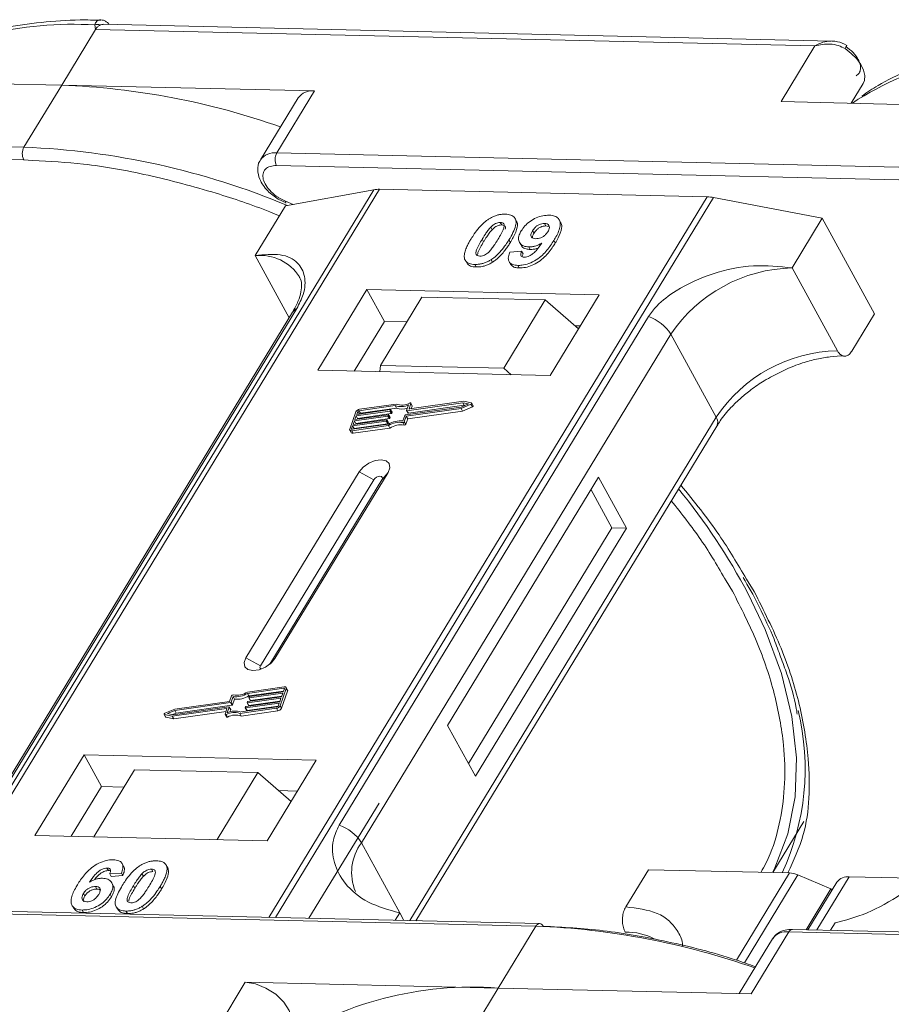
# Model space of a CAD drawing. Header units: millimetres. Extents: x -623 to 852, y 50 to 1083.
# Tile 49 of 72: x 265 to 308, y 975 to 1024. Entities that reach past the tile are written whole.
import ezdxf

# ---------------------------------------------------------------- set-up
doc = ezdxf.new("R2010")
doc.units = ezdxf.units.MM

msp = doc.modelspace()

# ---------------------------------------------------------------- linework, layer by layer
at = {"color": 7, "linetype": 'Continuous', "lineweight": 15}
for p, q in [((266.69, 1020.592), (268.371, 1023.354)), ((268.371, 1023.354), (268.334, 1023.573)), ((268.371, 1023.354), (303.978, 1022.537)), ((304.806, 1022.776), (268.736, 1023.604)), ((303.978, 1022.537), (302.298, 1019.775)), ((254.171, 1020.88), (266.69, 1020.592)), ((266.69, 1020.592), (264.822, 1017.523)), ((279.209, 1020.305), (266.69, 1020.592)), ((277.341, 1017.236), (279.209, 1020.305)), ((305.766, 1019.696), (306.358, 1020.669)), ((278.395, 1019.959), (276.528, 1016.89)), ((302.298, 1019.775), (314.817, 1019.488)), ((264.822, 1017.523), (229.215, 1018.34)), ((229.201, 1017.718), (264.808, 1016.901)), ((264.808, 1016.901), (265.262, 1016.868)), ((312.949, 1016.419), (277.341, 1017.236)), ((277.327, 1016.614), (312.935, 1015.797)), ((282.141, 1015.418), (260.461, 979.788)), ((260.73, 979.782), (282.427, 1015.439)), ((277.764, 1014.612), (282.141, 1015.418)), ((282.427, 1015.439), (298.644, 1015.067)), ((298.644, 1015.067), (276.947, 979.41)), ((277.28, 979.402), (298.96, 1015.032)), ((277.406, 1014.948), (277.801, 1014.771)), ((277.776, 1014.853), (277.413, 1015.04)), ((298.96, 1015.032), (304.341, 1014.002)), ((277.764, 1014.612), (276.27, 1012.157)), ((278.154, 1014.684), (277.776, 1014.853)), ((289.201, 1013.869), (289.132, 1013.995)), ((302.847, 1011.547), (304.341, 1014.002)), ((304.341, 1014.002), (306.928, 1009.274)), ((287.931, 1013.565), (288, 1013.439)), ((288.403, 1013.798), (288.472, 1013.672)), ((290.657, 1013.622), (290.588, 1013.748)), ((290.657, 1013.622), (290.784, 1013.597)), ((291.388, 1013.804), (291.319, 1013.93)), ((290.003, 1013.389), (290.072, 1013.263)), ((287.509, 1012.974), (287.578, 1012.848)), ((288.901, 1012.813), (288.832, 1012.939)), ((289.349, 1012.809), (289.418, 1012.683)), ((289.814, 1012.585), (289.883, 1012.459)), ((291.124, 1012.783), (291.055, 1012.909)), ((276.27, 1012.157), (277.952, 1009.082)), ((288.873, 1012.331), (289.457, 1012.37)), ((289.457, 1012.37), (289.526, 1012.244)), ((286.714, 1011.858), (286.783, 1011.732)), ((287.139, 1011.721), (287.208, 1011.595)), ((287.945, 1011.955), (288.014, 1011.829)), ((288.837, 1011.865), (288.906, 1011.739)), ((289.272, 1011.672), (289.341, 1011.546)), ((305.089, 1007.45), (302.847, 1011.547)), ((281.801, 1010.474), (279.373, 1006.485)), ((293.294, 1010.211), (281.801, 1010.474)), ((281.801, 1010.474), (282.663, 1008.898)), ((284.523, 1010.101), (282.469, 1006.725)), ((290.629, 1009.96), (284.523, 1010.101)), ((290.866, 1006.221), (293.294, 1010.211)), ((288.575, 1006.585), (290.629, 1009.96)), ((290.629, 1009.96), (292.273, 1008.533)), ((278.116, 1009.352), (262.803, 984.186)), ((263.018, 984.373), (278.331, 1009.538)), ((295.735, 1009.139), (280.422, 983.973)), ((305.807, 1007.433), (306.928, 1009.274)), ((282.663, 1008.898), (281.169, 1006.443)), ((283.776, 1008.873), (282.663, 1008.898)), ((292.36, 1008.676), (292.102, 1008.682)), ((281.53, 983.096), (296.842, 1008.262)), ((299.084, 1004.164), (296.842, 1008.262)), ((282.469, 1006.725), (282.446, 1006.414)), ((288.575, 1006.585), (282.469, 1006.725)), ((279.373, 1006.485), (290.866, 1006.221)), ((288.943, 1006.265), (288.575, 1006.585)), ((283.193, 1004.735), (281.406, 1004.482)), ((283.248, 1004.81), (281.431, 1004.553)), ((283.262, 1004.609), (283.193, 1004.735)), ((283.767, 1004.497), (283.865, 1004.771)), ((286.543, 1004.874), (283.783, 1004.483)), ((283.852, 1004.357), (286.612, 1004.748)), ((283.884, 1004.581), (283.976, 1004.838)), ((286.587, 1004.948), (283.9, 1004.567)), ((284.044, 1004.73), (283.975, 1004.856)), ((283.976, 1004.838), (284.045, 1004.712)), ((283.998, 1004.58), (284.045, 1004.712)), ((286.459, 1004.593), (286.951, 1004.801)), ((286.466, 1004.662), (286.828, 1004.814)), ((286.828, 1004.814), (286.543, 1004.874)), ((286.612, 1004.748), (286.543, 1004.874)), ((286.974, 1004.866), (286.587, 1004.948)), ((286.612, 1004.748), (286.652, 1004.74)), ((286.951, 1004.801), (287.02, 1004.674)), ((287.059, 1004.729), (286.99, 1004.855)), ((281.255, 1004.427), (280.95, 1003.575)), ((282.842, 1004.214), (281.181, 1003.979)), ((281.207, 1004.05), (282.867, 1004.285)), ((281.271, 1004.227), (281.207, 1004.05)), ((282.931, 1004.463), (281.271, 1004.227)), ((281.34, 1004.101), (281.271, 1004.227)), ((281.296, 1004.298), (282.956, 1004.534)), ((281.347, 1004.44), (281.296, 1004.298)), ((281.34, 1004.101), (283, 1004.337)), ((281.415, 1004.315), (281.347, 1004.44)), ((281.406, 1004.482), (281.475, 1004.356)), ((281.475, 1004.356), (283.262, 1004.609)), ((282.911, 1004.088), (282.842, 1004.214)), ((282.884, 1004.271), (282.871, 1004.235)), ((282.94, 1004.109), (282.871, 1004.235)), ((282.952, 1004.154), (282.883, 1004.28)), ((282.953, 1004.145), (282.884, 1004.271)), ((283, 1004.337), (282.931, 1004.463)), ((282.973, 1004.519), (282.96, 1004.484)), ((283.029, 1004.358), (282.96, 1004.484)), ((283.042, 1004.402), (282.973, 1004.528)), ((283.042, 1004.393), (282.973, 1004.519)), ((283.029, 1004.358), (283.042, 1004.393)), ((283.579, 1003.975), (283.677, 1004.249)), ((283.651, 1003.934), (283.75, 1004.209)), ((283.707, 1004.27), (286.466, 1004.662)), ((283.75, 1004.209), (286.459, 1004.593)), ((283.819, 1004.083), (283.75, 1004.209)), ((283.767, 1004.488), (283.836, 1004.362)), ((283.852, 1004.357), (283.783, 1004.483)), ((283.819, 1004.083), (286.528, 1004.467)), ((283.891, 1004.567), (283.884, 1004.581)), ((286.528, 1004.467), (286.459, 1004.593)), ((286.528, 1004.467), (287.02, 1004.674)), ((281.092, 1003.73), (281.041, 1003.588)), ((281.049, 1003.489), (282.865, 1003.747)), ((281.074, 1003.56), (282.862, 1003.813)), ((282.753, 1003.966), (281.092, 1003.73)), ((281.161, 1003.604), (281.092, 1003.73)), ((281.118, 1003.801), (282.778, 1004.037)), ((281.181, 1003.979), (281.118, 1003.801)), ((281.161, 1003.604), (282.822, 1003.84)), ((281.25, 1003.853), (281.181, 1003.979)), ((281.238, 1003.818), (281.25, 1003.853)), ((281.25, 1003.853), (282.911, 1004.088)), ((281.327, 1004.067), (281.34, 1004.101)), ((282.822, 1003.84), (282.753, 1003.966)), ((282.795, 1004.023), (282.782, 1003.987)), ((282.851, 1003.861), (282.782, 1003.987)), ((282.863, 1003.906), (282.794, 1004.032)), ((282.795, 1004.023), (282.864, 1003.896)), ((282.851, 1003.861), (282.864, 1003.896)), ((282.934, 1003.62), (282.865, 1003.747)), ((282.94, 1004.109), (282.953, 1004.145)), ((283.574, 1003.893), (283.643, 1003.767)), ((283.72, 1003.808), (283.651, 1003.934)), ((283.72, 1003.808), (283.819, 1004.083)), ((299.084, 1004.164), (283.924, 979.25)), ((284.222, 979.243), (299.118, 1003.723)), ((280.951, 1003.521), (281.02, 1003.395)), ((281.041, 1003.588), (281.057, 1003.56)), ((281.118, 1003.363), (281.049, 1003.489)), ((281.118, 1003.363), (282.934, 1003.62)), ((281.149, 1003.57), (281.161, 1003.604)), ((281.414, 1001.459), (275.811, 992.252)), ((277.248, 992.219), (282.85, 1001.426)), ((281.414, 1001.459), (282.134, 1001.069)), ((282.85, 1001.426), (282.543, 1001.059)), ((282.134, 1001.069), (276.532, 991.862)), ((276.991, 991.935), (282.543, 1001.059)), ((293.266, 1001.187), (285.796, 988.911)), ((294.645, 998.665), (293.266, 1001.187)), ((293.927, 998.682), (292.892, 1000.573)), ((286.831, 987.019), (293.927, 998.682)), ((287.176, 986.389), (294.645, 998.665)), ((294.645, 998.665), (293.927, 998.682)), ((299.58, 996.064), (299.893, 995.555)), ((300.971, 995.53), (300.586, 996.151)), ((276.532, 991.862), (275.811, 992.252)), ((277.248, 992.219), (277.059, 991.993)), ((277.704, 990.818), (275.888, 990.561)), ((277.679, 990.748), (275.891, 990.494)), ((275.96, 990.368), (277.673, 990.611)), ((276, 990.341), (277.661, 990.577)), ((277.498, 989.88), (277.803, 990.732)), ((277.567, 989.754), (277.872, 990.606)), ((277.661, 990.577), (277.712, 990.719)), ((277.705, 990.7), (277.679, 990.748)), ((277.871, 990.66), (277.802, 990.786)), ((277.803, 990.732), (277.872, 990.606)), ((275.003, 990.098), (272.294, 989.714)), ((275.102, 990.373), (275.003, 990.098)), ((275.174, 990.332), (275.076, 990.058)), ((275.145, 989.932), (275.243, 990.206)), ((275.243, 990.206), (275.174, 990.332)), ((275.822, 989.844), (277.482, 990.08)), ((277.546, 990.258), (275.886, 990.022)), ((275.96, 990.368), (275.891, 990.494)), ((275.911, 990.093), (277.572, 990.328)), ((275.955, 989.896), (277.495, 990.114)), ((275.958, 990.285), (275.971, 990.32)), ((275.959, 990.275), (276.028, 990.149)), ((277.635, 990.506), (275.975, 990.27)), ((276.044, 990.144), (275.975, 990.27)), ((276.044, 990.144), (277.584, 990.363)), ((277.482, 990.08), (277.546, 990.258)), ((277.572, 990.328), (277.635, 990.506)), ((272.294, 989.714), (271.802, 989.507)), ((272.287, 989.645), (271.925, 989.493)), ((272.166, 989.359), (274.853, 989.74)), ((272.21, 989.433), (274.97, 989.824)), ((272.235, 989.233), (274.824, 989.601)), ((275.046, 990.037), (272.287, 989.645)), ((272.356, 989.519), (272.287, 989.645)), ((272.356, 989.519), (275.115, 989.911)), ((274.869, 989.726), (274.777, 989.469)), ((274.866, 989.717), (274.853, 989.74)), ((274.986, 989.81), (274.888, 989.536)), ((275.055, 989.693), (274.986, 989.819)), ((275.055, 989.684), (274.986, 989.81)), ((275.018, 989.579), (275.055, 989.684)), ((275.115, 989.911), (275.046, 990.037)), ((275.145, 989.932), (275.076, 990.058)), ((275.505, 989.497), (277.322, 989.755)), ((275.56, 989.572), (277.347, 989.825)), ((275.574, 989.371), (277.391, 989.628)), ((275.78, 989.788), (275.793, 989.823)), ((275.78, 989.779), (275.849, 989.653)), ((277.457, 990.009), (275.797, 989.774)), ((275.866, 989.647), (275.797, 989.774)), ((275.866, 989.647), (277.405, 989.866)), ((275.869, 990.036), (275.882, 990.072)), ((275.87, 990.027), (275.939, 989.901)), ((275.955, 989.896), (275.886, 990.022)), ((277.322, 989.755), (277.391, 989.628)), ((277.406, 989.867), (277.457, 990.009)), ((277.567, 989.754), (277.498, 989.88)), ((271.763, 989.452), (271.832, 989.326)), ((271.779, 989.441), (272.166, 989.359)), ((271.848, 989.315), (271.779, 989.441)), ((271.848, 989.315), (272.235, 989.233)), ((271.925, 989.493), (272.21, 989.433)), ((272.235, 989.233), (272.166, 989.359)), ((272.17, 989.441), (272.356, 989.519)), ((274.778, 989.451), (274.847, 989.325)), ((274.9, 989.321), (274.831, 989.447)), ((275.574, 989.371), (275.505, 989.497)), ((285.796, 988.911), (287.176, 986.389)), ((267.795, 987.457), (265.368, 983.467)), ((279.288, 987.193), (267.795, 987.457)), ((267.795, 987.457), (268.657, 985.881)), ((276.86, 983.203), (279.288, 987.193)), ((270.294, 986.715), (268.277, 983.4)), ((270.294, 986.715), (276.399, 986.575)), ((274.382, 983.26), (276.399, 986.575)), ((276.399, 986.575), (278.044, 985.148)), ((268.657, 985.881), (267.164, 983.426)), ((269.771, 985.855), (268.657, 985.881)), ((278.354, 985.658), (277.431, 985.68)), ((282.402, 985.067), (278.932, 979.364)), ((301.893, 981.628), (303.428, 984.15)), ((265.368, 983.467), (276.86, 983.203)), ((281.53, 983.096), (283.426, 979.63)), ((268.932, 981.85), (269.001, 981.724)), ((269.755, 981.938), (269.686, 982.064)), ((271.136, 981.8), (271.205, 981.674)), ((271.816, 982.061), (271.81, 982.072)), ((271.889, 981.941), (271.958, 981.815)), ((269.65, 981.599), (269.066, 981.56)), ((269.066, 981.56), (269.135, 981.434)), ((269.135, 981.434), (269.719, 981.473)), ((269.65, 981.599), (269.719, 981.473)), ((270.733, 981.44), (270.664, 981.566)), ((294.612, 979.928), (295.732, 981.769)), ((295.732, 981.769), (302.716, 981.609)), ((302.716, 981.609), (300.091, 977.294)), ((303.135, 981.511), (300.486, 977.157)), ((303.135, 981.511), (304.766, 980.815)), ((304.078, 978.787), (305.678, 981.417)), ((309.254, 981.334), (305.678, 981.417)), ((268.367, 980.938), (268.436, 980.812)), ((269.245, 980.992), (269.176, 981.118)), ((270.241, 980.973), (270.31, 980.847)), ((271.567, 980.943), (271.636, 980.817)), ((305.067, 981.157), (303.632, 978.797)), ((267.768, 980.593), (267.837, 980.467)), ((269.088, 980.552), (269.157, 980.426)), ((303.539, 978.799), (304.766, 980.815)), ((304.81, 980.734), (304.766, 980.815)), ((290.349, 979.102), (254.741, 979.919)), ((267.203, 980.002), (267.272, 979.876)), ((269.391, 979.936), (269.46, 979.81)), ((270.678, 979.957), (270.747, 979.83)), ((254.559, 979.794), (290.167, 978.977)), ((267.697, 979.772), (267.766, 979.646)), ((269.872, 979.722), (269.941, 979.596)), ((283.426, 979.63), (283.205, 979.266)), ((283.426, 979.63), (283.63, 979.256)), ((290.167, 978.977), (288.299, 975.908)), ((304.754, 978.772), (304.975, 979.135)), ((300.818, 975.621), (302.686, 978.69)), ((302.686, 978.69), (338.293, 977.873)), ((338.476, 977.998), (302.868, 978.815)), ((301.872, 978.344), (300.223, 975.635)), ((275.78, 976.196), (274.099, 973.434)), ((288.299, 975.908), (275.78, 976.196)), ((286.618, 973.146), (288.299, 975.908)), ((288.299, 975.908), (300.818, 975.621))]:
    msp.add_line(p, q, dxfattribs=at)
at = {"color": 7, "linetype": 'Continuous', "lineweight": 15, "flags": 128}
for points in [[(306.358, 1020.669), (306.426, 1020.828), (306.446, 1021.071), (306.386, 1021.34), (306.25, 1021.622), (306.044, 1021.901), (305.778, 1022.165), (305.466, 1022.399)], [(306.119, 1019.895), (306.074, 1019.865), (305.83, 1019.694)], [(283.922, 1004.86), (283.934, 1004.865), (283.945, 1004.867), (283.956, 1004.867), (283.965, 1004.865), (283.972, 1004.86), (283.976, 1004.854), (283.978, 1004.846), (283.976, 1004.838)], [(286.974, 1004.866), (286.984, 1004.862), (286.99, 1004.856), (286.992, 1004.847), (286.991, 1004.837), (286.985, 1004.827), (286.976, 1004.816), (286.964, 1004.808), (286.951, 1004.801)], [(287.02, 1004.674), (287.033, 1004.681), (287.045, 1004.69), (287.054, 1004.701), (287.06, 1004.711), (287.061, 1004.721), (287.059, 1004.729)], [(282.867, 1004.285), (282.872, 1004.286), (282.875, 1004.285), (282.879, 1004.284), (282.882, 1004.282), (282.883, 1004.28), (282.884, 1004.277), (282.885, 1004.274), (282.884, 1004.271)], [(282.956, 1004.534), (282.961, 1004.534), (282.965, 1004.533), (282.968, 1004.532), (282.971, 1004.531), (282.973, 1004.528), (282.974, 1004.526), (282.974, 1004.522), (282.973, 1004.519)], [(283.783, 1004.483), (283.779, 1004.482), (283.775, 1004.483), (283.771, 1004.484), (283.769, 1004.486), (283.767, 1004.488), (283.766, 1004.491), (283.766, 1004.494), (283.767, 1004.497)], [(283.9, 1004.567), (283.896, 1004.566), (283.892, 1004.567), (283.889, 1004.568), (283.886, 1004.569), (283.884, 1004.572), (283.883, 1004.575), (283.883, 1004.578), (283.884, 1004.581)], [(282.778, 1004.037), (282.782, 1004.037), (282.786, 1004.037), (282.79, 1004.036), (282.792, 1004.034), (282.794, 1004.032), (282.795, 1004.029), (282.795, 1004.026), (282.795, 1004.023)], [(281.049, 1003.489), (281.023, 1003.487), (280.999, 1003.489), (280.979, 1003.496), (280.963, 1003.506), (280.952, 1003.52), (280.946, 1003.536), (280.945, 1003.555), (280.95, 1003.575)], [(281.041, 1003.588), (281.04, 1003.582), (281.04, 1003.575), (281.042, 1003.57), (281.046, 1003.565), (281.051, 1003.562), (281.058, 1003.56), (281.066, 1003.559), (281.074, 1003.56)], [(282.85, 1001.426), (282.938, 1001.662), (282.904, 1001.865), (282.752, 1002.003), (282.505, 1002.056), (282.202, 1002.016), (281.888, 1001.888), (281.611, 1001.692), (281.414, 1001.459)], [(282.543, 1001.059), (282.569, 1001.127), (282.559, 1001.184), (282.515, 1001.224), (282.445, 1001.239), (282.359, 1001.227), (282.269, 1001.191), (282.19, 1001.135), (282.134, 1001.069)], [(301.869, 981.628), (301.989, 981.865), (302.635, 983.546), (302.992, 985.369), (303.058, 987.312), (302.832, 989.355), (302.316, 991.475), (301.515, 993.649), (300.671, 995.42)], [(275.811, 992.252), (275.723, 992.016), (275.758, 991.813), (275.91, 991.675), (276.156, 991.622), (276.459, 991.662), (276.773, 991.79), (277.05, 991.985), (277.248, 992.219)], [(276.532, 991.862), (276.507, 991.795), (276.517, 991.737), (276.56, 991.697), (276.564, 991.695)], [(277.712, 990.719), (277.713, 990.725), (277.713, 990.732), (277.711, 990.737), (277.707, 990.742), (277.702, 990.745), (277.695, 990.747), (277.687, 990.748), (277.679, 990.748)], [(277.704, 990.818), (277.73, 990.82), (277.754, 990.818), (277.774, 990.811), (277.79, 990.801), (277.801, 990.787), (277.807, 990.771), (277.808, 990.752), (277.803, 990.732)], [(275.975, 990.27), (275.971, 990.27), (275.967, 990.27), (275.963, 990.271), (275.961, 990.273), (275.959, 990.275), (275.958, 990.278), (275.958, 990.281), (275.958, 990.285)], [(274.853, 989.74), (274.857, 989.741), (274.861, 989.74), (274.864, 989.739), (274.867, 989.738), (274.869, 989.735), (274.87, 989.733), (274.87, 989.729), (274.869, 989.726)], [(274.97, 989.824), (274.974, 989.825), (274.978, 989.824), (274.982, 989.823), (274.984, 989.822), (274.986, 989.819), (274.987, 989.816), (274.987, 989.813), (274.986, 989.81)], [(275.797, 989.774), (275.792, 989.773), (275.788, 989.774), (275.785, 989.775), (275.782, 989.776), (275.78, 989.779), (275.779, 989.781), (275.779, 989.785), (275.78, 989.788)], [(275.886, 990.022), (275.881, 990.021), (275.878, 990.022), (275.874, 990.023), (275.872, 990.025), (275.87, 990.027), (275.869, 990.03), (275.869, 990.033), (275.869, 990.036)], [(271.779, 989.441), (271.769, 989.445), (271.763, 989.451), (271.761, 989.46), (271.762, 989.47), (271.768, 989.48), (271.777, 989.491), (271.789, 989.5), (271.802, 989.507)], [(274.831, 989.447), (274.819, 989.442), (274.808, 989.44), (274.797, 989.44), (274.788, 989.442), (274.781, 989.447), (274.777, 989.453), (274.775, 989.461), (274.777, 989.469)], [(274.847, 989.325), (274.85, 989.321), (274.857, 989.316), (274.866, 989.314), (274.877, 989.314), (274.888, 989.316), (274.9, 989.321)], [(275.78, 976.196), (276.282, 976.117), (276.804, 975.911), (277.291, 975.601), (277.688, 975.218), (277.955, 974.805), (278.062, 974.406), (277.998, 974.064), (277.973, 974.02)]]:
    msp.add_lwpolyline(points, dxfattribs=at)
at = {"color": 7, "linetype": 'Continuous', "lineweight": 15}
for centre, radius, start, end in [((267.261, 1005.817), 17.788, 86.5445, 121.4052), ((268.458, 1023.208), 0.385, 70.0796, 108.8478), ((304.803, 1022.866), 0.81, 324.8839, 338.0058), ((315.388, 1004.712), 17.788, 86.5445, 121.4052), ((265.275, 983.744), 36.876, 70.6012, 87.8011), ((279.085, 1019.467), 0.847, 81.5639, 144.4913), ((265.416, 1017.199), 0.676, 151.2883, 206.0774), ((263.286, 979.667), 37.888, 67.3508, 87.6751), ((277.218, 1016.397), 0.849, 81.6058, 144.0845), ((277.935, 1016.911), 0.676, 151.2883, 206.0774), ((282.387, 1014.035), 1.404, 88.3644, 100.0749), ((298.592, 1013.144), 1.923, 78.9596, 88.4511), ((277.889, 1014.823), 0.118, 165.0867, 215.6979), ((276.51, 1009.849), 2.32, 32.7281, 95.9449), ((303.015, 1004.11), 7.439, 91.2925, 146.0732), ((278.529, 1009.095), 0.486, 114.0472, 148.0355), ((295.092, 1007.19), 2.052, 31.4947, 71.765), ((305.257, 1000.012), 7.439, 91.2925, 146.0732), ((283.484, 1005.595), 0.907, 251.2927, 294.8085), ((283.53, 1005.579), 0.819, 249.8549, 298.6145), ((284.025, 1004.72), 0.0214, 336.1246, 26.8104), ((281.461, 1004.326), 0.229, 97.4207, 153.8527), ((281.415, 1004.406), 0.0762, 97.4207, 153.8527), ((281.485, 1004.279), 0.0769, 97.5763, 152.4403), ((282.837, 1004.252), 0.0381, 277.4207, 333.8527), ((282.926, 1004.5), 0.0381, 277.4207, 333.8527), ((282.995, 1004.374), 0.0381, 277.4207, 333.8527), ((283.032, 1004.397), 0.011, 336.9348, 26.0002), ((283.544, 1005.412), 0.85, 250.6487, 287.8017), ((283.712, 1004.232), 0.0381, 97.4207, 153.8527), ((283.848, 1004.371), 0.0149, 216.6597, 287.1115), ((282.748, 1004.004), 0.0381, 277.4207, 333.8527), ((282.817, 1003.878), 0.0381, 277.4207, 333.8527), ((283.465, 1002.807), 1.173, 84.4424, 120.9301), ((282.853, 1003.901), 0.011, 336.9348, 26.0002), ((283.408, 1002.909), 0.998, 80.3986, 122.9491), ((282.906, 1004.126), 0.0381, 277.4207, 333.8527), ((283.477, 1002.783), 0.998, 80.3986, 122.9491), ((282.943, 1004.149), 0.011, 336.9348, 26.0002), ((283.585, 1003.966), 0.0736, 261.7629, 334.647), ((283.654, 1003.84), 0.0736, 261.7629, 334.647), ((298.743, 1003.917), 0.422, 332.7392, 35.9387), ((281.092, 1003.448), 0.0892, 216.6597, 287.1115), ((272.312, 980.352), 32.113, 27.9836, 39.122), ((277.811, 990.631), 0.0661, 336.9348, 26.0002), ((275.168, 990.341), 0.0736, 81.7629, 154.647), ((275.288, 991.5), 1.173, 264.4424, 300.9301), ((275.345, 991.398), 0.998, 260.3986, 302.9491), ((275.357, 991.374), 1.173, 264.4424, 300.9301), ((275.916, 990.055), 0.0381, 97.4207, 153.8527), ((276.005, 990.303), 0.0381, 97.4207, 153.8527), ((276.04, 990.158), 0.0149, 216.6597, 287.1115), ((275.269, 988.712), 0.907, 71.2927, 114.8085), ((275.041, 990.075), 0.0381, 277.4207, 333.8527), ((275.045, 989.688), 0.011, 336.9348, 26.0002), ((275.11, 989.949), 0.0381, 277.4207, 333.8527), ((275.827, 989.807), 0.0381, 97.4207, 153.8527), ((275.861, 989.662), 0.0149, 216.6597, 287.1115), ((275.95, 989.91), 0.0149, 216.6597, 287.1115), ((277.292, 989.981), 0.229, 277.4207, 333.8527), ((277.338, 989.901), 0.0762, 277.4207, 333.8527), ((277.361, 989.855), 0.229, 277.4207, 333.8527), ((291.226, 986.772), 12.266, 335.1495, 13.5408), ((271.85, 989.336), 0.0212, 210.2186, 262.8226), ((275.223, 988.728), 0.819, 69.8549, 118.6145), ((275.292, 988.602), 0.819, 69.8549, 118.6145), ((279.779, 982.024), 2.052, 31.4947, 71.765), ((283.475, 981.633), 2.434, 143.0587, 202.974), ((302.666, 980.456), 1.154, 66.0507, 87.522), ((305.598, 980.757), 0.664, 83.0653, 142.99), ((290.366, 978.881), 0.221, 94.3757, 154.3004), ((288.663, 941.663), 37.344, 70.7099, 87.6924), ((290.325, 978.887), 0.217, 22.384, 83.6695), ((294.629, 975.619), 3.065, 62.2208, 90.8537), ((302.561, 977.852), 0.847, 81.5639, 144.4913), ((302.885, 978.594), 0.221, 94.3757, 154.3004), ((286.996, 958.603), 17.355, 85.6938, 123.6283)]:
    msp.add_arc(centre, radius, start, end, dxfattribs=at)
for points, knots in [([(268.626, 1023.805), (268.284, 1023.813), (267.27, 1023.837), (265.667, 1023.716), (263.823, 1023.45), (262.081, 1023.024), (260.455, 1022.438), (259.142, 1021.819), (258.439, 1021.336), (258.179, 1021.157)], [0, 0, 0, 0, 0.082192, 0.244094, 0.406946, 0.570776, 0.735755, 0.902211, 1, 1, 1, 1]), ([(268.334, 1023.573), (268.343, 1023.606), (268.365, 1023.678), (268.432, 1023.76), (268.518, 1023.809), (268.586, 1023.832), (268.623, 1023.821), (268.627, 1023.82)], [0, 0, 0, 0, 0.2169636, 0.4741671, 0.7154281, 0.9711189, 1, 1, 1, 1]), ([(269.033, 1023.597), (269.027, 1023.607), (268.988, 1023.664), (268.892, 1023.738), (268.756, 1023.809), (268.663, 1023.819), (268.616, 1023.823)], [0, 0, 0, 0, 0.066072, 0.374284, 0.687294, 1, 1, 1, 1]), ([(268.736, 1023.593), (268.697, 1023.595), (268.647, 1023.598), (268.6, 1023.575), (268.589, 1023.57)], [0, 0, 0, 0, 0.778572, 1, 1, 1, 1]), ([(303.978, 1022.537), (304.105, 1022.604), (304.357, 1022.738), (304.631, 1022.764), (304.768, 1022.776)], [0, 0, 0, 0, 0.500456, 1, 1, 1, 1]), ([(305.554, 1022.562), (305.406, 1022.636), (305.167, 1022.754), (304.905, 1022.77), (304.807, 1022.776)], [0, 0, 0, 0, 0.6234767, 1, 1, 1, 1]), ([(305.466, 1022.399), (305.362, 1022.454), (305.132, 1022.575), (304.61, 1022.659), (304.226, 1022.585), (303.978, 1022.537)], [0, 0, 0, 0, 0.2270634, 0.5015869, 1, 1, 1, 1]), ([(316.752, 1022.701), (316.411, 1022.709), (315.397, 1022.733), (313.793, 1022.612), (311.95, 1022.345), (310.207, 1021.919), (308.582, 1021.333), (307.268, 1020.715), (306.566, 1020.232), (306.306, 1020.053)], [0, 0, 0, 0, 0.082192, 0.244094, 0.406946, 0.570776, 0.735755, 0.902211, 1, 1, 1, 1]), ([(306.016, 1021.051), (306.07, 1021.095), (306.18, 1021.183), (306.245, 1021.383), (306.234, 1021.616), (306.157, 1021.783), (306.119, 1021.866)], [0, 0, 0, 0, 0.245513, 0.5, 0.754487, 1, 1, 1, 1]), ([(276.542, 1016.887), (276.524, 1016.867), (276.411, 1016.735), (276.372, 1016.386), (276.455, 1015.985), (276.648, 1015.638), (276.933, 1015.283), (277.224, 1015.077), (277.406, 1014.948)], [0, 0, 0, 0, 0.037615, 0.241517, 0.451999, 0.598171, 0.747954, 1, 1, 1, 1]), ([(265.262, 1016.868), (266.093, 1016.822), (267.934, 1016.721), (270.986, 1016.179), (274.08, 1015.347), (276.265, 1014.628), (277.306, 1014.188), (277.465, 1014.12)], [0, 0, 0, 0, 0.216275, 0.479557, 0.750255, 0.961851, 1, 1, 1, 1]), ([(277.413, 1015.04), (277.41, 1015.042), (277.275, 1015.111), (277.047, 1015.316), (276.788, 1015.621), (276.652, 1015.934), (276.638, 1016.217), (276.756, 1016.445), (276.991, 1016.593), (277.217, 1016.607), (277.327, 1016.614)], [0, 0, 0, 0, 0.003628, 0.149327, 0.295025, 0.432885, 0.570744, 0.716442, 0.862141, 1, 1, 1, 1]), ([(286.957, 1012.987), (287.008, 1013.069), (287.125, 1013.255), (287.374, 1013.578), (287.633, 1013.835), (287.824, 1013.96), (287.845, 1013.973)], [0, 0, 0, 0, 0.236731, 0.537555, 0.949668, 1, 1, 1, 1]), ([(287.845, 1013.973), (287.896, 1014.003), (287.999, 1014.064), (288.163, 1014.133), (288.329, 1014.18), (288.465, 1014.201), (288.572, 1014.208), (288.625, 1014.208), (288.652, 1014.208)], [0, 0, 0, 0, 0.193776, 0.3936, 0.587864, 0.788908, 0.894169, 1, 1, 1, 1]), ([(288.652, 1014.208), (288.745, 1014.199), (288.933, 1014.182), (289.112, 1014.054), (289.197, 1013.87), (289.154, 1013.497), (288.969, 1013.176), (288.832, 1012.939)], [0, 0, 0, 0, 0.147566, 0.296688, 0.431278, 0.580404, 1, 1, 1, 1]), ([(289.435, 1013.378), (289.491, 1013.46), (289.603, 1013.626), (289.865, 1013.856), (290.177, 1014.033), (290.516, 1014.146), (290.72, 1014.154), (290.826, 1014.158)], [0, 0, 0, 0, 0.197927, 0.397728, 0.597413, 0.790584, 1, 1, 1, 1]), ([(290.826, 1014.158), (290.92, 1014.149), (291.107, 1014.132), (291.29, 1014.001), (291.385, 1013.809), (291.358, 1013.477), (291.207, 1013.164), (291.077, 1012.946), (291.055, 1012.909)], [0, 0, 0, 0, 0.148288, 0.297745, 0.443713, 0.607791, 0.934708, 1, 1, 1, 1]), ([(287.509, 1012.974), (287.534, 1013.015), (287.585, 1013.097), (287.656, 1013.208), (287.724, 1013.306), (287.787, 1013.393), (287.853, 1013.48), (287.905, 1013.537), (287.931, 1013.565)], [0, 0, 0, 0, 0.2059417, 0.4119594, 0.558149, 0.7045024, 0.8518015, 1, 1, 1, 1]), ([(287.931, 1013.565), (287.974, 1013.607), (288.043, 1013.675), (288.168, 1013.751), (288.281, 1013.789), (288.359, 1013.798), (288.398, 1013.798), (288.403, 1013.798)], [0, 0, 0, 0, 0.334804, 0.542561, 0.750382, 0.970721, 1, 1, 1, 1]), ([(288, 1013.439), (288.043, 1013.481), (288.112, 1013.549), (288.237, 1013.624), (288.35, 1013.663), (288.428, 1013.672), (288.467, 1013.672), (288.472, 1013.672)], [0, 0, 0, 0, 0.334804, 0.542561, 0.750382, 0.970721, 1, 1, 1, 1]), ([(288.403, 1013.798), (288.442, 1013.794), (288.511, 1013.786), (288.577, 1013.737), (288.603, 1013.645), (288.57, 1013.475), (288.448, 1013.233), (288.338, 1013.049), (288.283, 1012.956)], [0, 0, 0, 0, 0.104614, 0.188814, 0.273512, 0.444127, 0.719481, 1, 1, 1, 1]), ([(288.472, 1013.672), (288.511, 1013.668), (288.581, 1013.66), (288.646, 1013.611), (288.669, 1013.543), (288.657, 1013.49), (288.651, 1013.463)], [0, 0, 0, 0, 0.293658, 0.530016, 0.767769, 1, 1, 1, 1]), ([(288.901, 1012.813), (288.949, 1012.895), (289.1, 1013.15), (289.244, 1013.488), (289.267, 1013.765), (289.205, 1013.841), (289.189, 1013.862)], [0, 0, 0, 0, 0.220552, 0.687786, 0.91457, 1, 1, 1, 1]), ([(290.003, 1013.389), (290.038, 1013.442), (290.094, 1013.527), (290.215, 1013.636), (290.333, 1013.7), (290.464, 1013.743), (290.543, 1013.746), (290.588, 1013.748)], [0, 0, 0, 0, 0.2913202, 0.4655393, 0.6416315, 0.798664, 1, 1, 1, 1]), ([(290.072, 1013.263), (290.107, 1013.316), (290.163, 1013.401), (290.284, 1013.51), (290.402, 1013.574), (290.533, 1013.617), (290.612, 1013.62), (290.657, 1013.622)], [0, 0, 0, 0, 0.29132, 0.465539, 0.641632, 0.798664, 1, 1, 1, 1]), ([(290.588, 1013.748), (290.634, 1013.743), (290.727, 1013.732), (290.809, 1013.657), (290.842, 1013.558), (290.815, 1013.445), (290.774, 1013.371), (290.755, 1013.337)], [0, 0, 0, 0, 0.207955, 0.420406, 0.62732, 0.827707, 1, 1, 1, 1]), ([(291.124, 1012.783), (291.172, 1012.865), (291.317, 1013.112), (291.445, 1013.446), (291.453, 1013.71), (291.39, 1013.782), (291.377, 1013.797)], [0, 0, 0, 0, 0.227122, 0.68486, 0.934898, 1, 1, 1, 1]), ([(286.635, 1011.988), (286.627, 1012.022), (286.611, 1012.091), (286.622, 1012.238), (286.672, 1012.428), (286.762, 1012.636), (286.859, 1012.823), (286.924, 1012.932), (286.957, 1012.987)], [0, 0, 0, 0, 0.118441, 0.239346, 0.459593, 0.684925, 0.84224, 1, 1, 1, 1]), ([(287.578, 1012.848), (287.603, 1012.889), (287.654, 1012.971), (287.725, 1013.082), (287.793, 1013.18), (287.856, 1013.267), (287.922, 1013.354), (287.974, 1013.41), (288, 1013.439)], [0, 0, 0, 0, 0.205942, 0.411959, 0.558149, 0.704502, 0.851801, 1, 1, 1, 1]), ([(289.814, 1012.585), (289.721, 1012.595), (289.535, 1012.615), (289.364, 1012.753), (289.286, 1012.945), (289.319, 1013.165), (289.4, 1013.314), (289.435, 1013.378)], [0, 0, 0, 0, 0.210189, 0.421773, 0.623603, 0.837034, 1, 1, 1, 1]), ([(290.156, 1012.992), (290.11, 1012.997), (290.024, 1013.006), (289.941, 1013.066), (289.91, 1013.148), (289.931, 1013.26), (289.976, 1013.341), (290.003, 1013.389)], [0, 0, 0, 0, 0.213937, 0.398075, 0.583091, 0.751666, 1, 1, 1, 1]), ([(289.989, 1013.042), (289.992, 1013.067), (289.999, 1013.138), (290.044, 1013.215), (290.072, 1013.263)], [0, 0, 0, 0, 0.366323, 1, 1, 1, 1]), ([(290.755, 1013.337), (290.722, 1013.288), (290.667, 1013.206), (290.542, 1013.104), (290.414, 1013.039), (290.279, 1012.996), (290.197, 1012.994), (290.156, 1012.992)], [0, 0, 0, 0, 0.267394, 0.447214, 0.627122, 0.813065, 1, 1, 1, 1]), ([(287.388, 1012.13), (287.342, 1012.136), (287.267, 1012.146), (287.208, 1012.202), (287.19, 1012.298), (287.226, 1012.468), (287.351, 1012.708), (287.456, 1012.885), (287.509, 1012.974)], [0, 0, 0, 0, 0.12537, 0.20229, 0.279179, 0.464758, 0.730582, 1, 1, 1, 1]), ([(287.28, 1012.216), (287.285, 1012.249), (287.299, 1012.365), (287.423, 1012.582), (287.526, 1012.759), (287.578, 1012.848)], [0, 0, 0, 0, 0.166989, 0.580698, 1, 1, 1, 1]), ([(288.283, 1012.956), (288.257, 1012.916), (288.207, 1012.834), (288.135, 1012.723), (288.067, 1012.624), (288.004, 1012.536), (287.938, 1012.449), (287.886, 1012.392), (287.86, 1012.364)], [0, 0, 0, 0, 0.20527, 0.410616, 0.55715, 0.703844, 0.851471, 1, 1, 1, 1]), ([(288.832, 1012.939), (288.781, 1012.857), (288.664, 1012.671), (288.419, 1012.354), (288.163, 1012.098), (287.973, 1011.973), (287.945, 1011.955)], [0, 0, 0, 0, 0.237281, 0.538591, 0.932677, 1, 1, 1, 1]), ([(288.014, 1011.829), (288.063, 1011.862), (288.161, 1011.928), (288.323, 1012.067), (288.496, 1012.245), (288.657, 1012.446), (288.791, 1012.636), (288.864, 1012.754), (288.901, 1012.813)], [0, 0, 0, 0, 0.118595, 0.239509, 0.447458, 0.659935, 0.829685, 1, 1, 1, 1]), ([(291.055, 1012.909), (291.003, 1012.828), (290.847, 1012.581), (290.575, 1012.242), (290.185, 1011.934), (289.823, 1011.754), (289.505, 1011.676), (289.334, 1011.673), (289.272, 1011.672)], [0, 0, 0, 0, 0.142337, 0.429127, 0.589943, 0.751205, 0.909895, 1, 1, 1, 1]), ([(289.341, 1011.546), (289.441, 1011.55), (289.643, 1011.557), (289.978, 1011.667), (290.308, 1011.845), (290.686, 1012.159), (290.939, 1012.488), (291.086, 1012.723), (291.124, 1012.783)], [0, 0, 0, 0, 0.14324, 0.28761, 0.430449, 0.591135, 0.89544, 1, 1, 1, 1]), ([(289.429, 1012.69), (289.442, 1012.66), (289.485, 1012.565), (289.646, 1012.48), (289.813, 1012.465), (289.883, 1012.459)], [0, 0, 0, 0, 0.20752, 0.66568, 1, 1, 1, 1]), ([(289.592, 1012.08), (289.632, 1012.082), (289.714, 1012.087), (289.86, 1012.145), (290.025, 1012.247), (290.239, 1012.467), (290.369, 1012.652), (290.458, 1012.779)], [0, 0, 0, 0, 0.112015, 0.224355, 0.367768, 0.565827, 1, 1, 1, 1]), ([(290.458, 1012.779), (290.407, 1012.75), (290.302, 1012.691), (290.164, 1012.638), (290.054, 1012.609), (289.972, 1012.594), (289.892, 1012.586), (289.84, 1012.585), (289.814, 1012.585)], [0, 0, 0, 0, 0.243491, 0.496266, 0.61821, 0.741704, 0.870158, 1, 1, 1, 1]), ([(289.883, 1012.459), (289.932, 1012.46), (290.033, 1012.462), (290.165, 1012.492), (290.243, 1012.519), (290.265, 1012.526)], [0, 0, 0, 0, 0.409454, 0.83528, 1, 1, 1, 1]), ([(278.331, 1009.538), (278.448, 1009.773), (278.75, 1010.373), (278.762, 1011.168), (278.407, 1011.872), (277.592, 1012.287), (276.709, 1012.2), (276.27, 1012.157)], [0, 0, 0, 0, 0.125713, 0.321276, 0.524466, 0.763484, 1, 1, 1, 1]), ([(287.86, 1012.364), (287.817, 1012.322), (287.748, 1012.254), (287.624, 1012.179), (287.512, 1012.14), (287.434, 1012.131), (287.394, 1012.13), (287.388, 1012.13)], [0, 0, 0, 0, 0.333678, 0.540413, 0.747264, 0.961209, 1, 1, 1, 1]), ([(289.272, 1011.672), (289.178, 1011.681), (289.009, 1011.698), (288.852, 1011.814), (288.782, 1011.99), (288.811, 1012.175), (288.86, 1012.298), (288.873, 1012.331)], [0, 0, 0, 0, 0.242788, 0.438865, 0.634801, 0.900936, 1, 1, 1, 1]), ([(289.457, 1012.37), (289.437, 1012.321), (289.406, 1012.245), (289.417, 1012.155), (289.463, 1012.106), (289.527, 1012.084), (289.574, 1012.081), (289.592, 1012.08)], [0, 0, 0, 0, 0.3447142, 0.5290593, 0.7142089, 0.8921959, 1, 1, 1, 1]), ([(289.487, 1012.103), (289.489, 1012.129), (289.493, 1012.174), (289.516, 1012.223), (289.526, 1012.244)], [0, 0, 0, 0, 0.569737, 1, 1, 1, 1]), ([(287.139, 1011.721), (287.092, 1011.723), (286.996, 1011.728), (286.871, 1011.759), (286.763, 1011.809), (286.696, 1011.872), (286.656, 1011.934), (286.642, 1011.97), (286.635, 1011.988)], [0, 0, 0, 0, 0.192635, 0.388697, 0.582015, 0.783044, 0.890959, 1, 1, 1, 1]), ([(286.786, 1011.734), (286.799, 1011.721), (286.834, 1011.681), (286.925, 1011.638), (287.031, 1011.61), (287.128, 1011.598), (287.181, 1011.596), (287.208, 1011.595)], [0, 0, 0, 0, 0.143925, 0.415852, 0.697483, 0.848301, 1, 1, 1, 1]), ([(287.945, 1011.955), (287.895, 1011.925), (287.792, 1011.864), (287.628, 1011.796), (287.461, 1011.748), (287.325, 1011.728), (287.218, 1011.721), (287.165, 1011.721), (287.139, 1011.721)], [0, 0, 0, 0, 0.193769, 0.393564, 0.587886, 0.789131, 0.894283, 1, 1, 1, 1]), ([(287.208, 1011.595), (287.257, 1011.595), (287.355, 1011.596), (287.513, 1011.619), (287.679, 1011.664), (287.82, 1011.721), (287.932, 1011.779), (287.987, 1011.812), (288.014, 1011.829)], [0, 0, 0, 0, 0.193594, 0.390501, 0.584817, 0.78683, 0.892868, 1, 1, 1, 1]), ([(288.91, 1011.741), (288.946, 1011.694), (289.015, 1011.601), (289.188, 1011.554), (289.302, 1011.548), (289.341, 1011.546)], [0, 0, 0, 0, 0.4158523, 0.8021376, 1, 1, 1, 1]), ([(302.847, 1011.547), (302.217, 1011.615), (300.955, 1011.752), (298.909, 1011.328), (297.275, 1010.578), (296.213, 1009.792), (295.864, 1009.316), (295.735, 1009.139)], [0, 0, 0, 0, 0.249096, 0.498243, 0.745205, 0.90541, 1, 1, 1, 1]), ([(278.454, 1011.101), (278.465, 1011.086), (278.534, 1010.993), (278.571, 1010.789), (278.554, 1010.384), (278.42, 1009.903), (278.214, 1009.532), (278.114, 1009.351)], [0, 0, 0, 0, 0.054359, 0.333223, 0.559722, 0.78604, 1, 1, 1, 1]), ([(301.872, 1006.199), (302.223, 1006.374), (302.715, 1006.621), (303.453, 1006.88), (304.067, 1007.05), (304.749, 1007.159), (305.216, 1007.201), (305.425, 1007.182), (305.439, 1007.181)], [0, 0, 0, 0, 0.288391, 0.40474, 0.594322, 0.785544, 0.984773, 1, 1, 1, 1]), ([(305.807, 1007.433), (305.762, 1007.371), (305.67, 1007.247), (305.499, 1007.172), (305.327, 1007.193), (305.185, 1007.296), (305.116, 1007.406), (305.089, 1007.45)], [0, 0, 0, 0, 0.2146939, 0.4293877, 0.6440816, 0.8587754, 1, 1, 1, 1]), ([(299.134, 1003.726), (299.182, 1003.811), (299.353, 1004.11), (299.76, 1004.589), (300.287, 1005.102), (300.842, 1005.551), (301.368, 1005.913), (301.738, 1006.122), (301.872, 1006.199)], [0, 0, 0, 0, 0.097286, 0.340622, 0.525469, 0.686972, 0.885597, 1, 1, 1, 1]), ([(300.586, 996.151), (300.159, 996.881), (299.242, 998.446), (298.001, 999.98), (297.338, 1000.799)], [0, 0, 0, 0, 0.466038, 1, 1, 1, 1]), ([(296.868, 1000.026), (297.377, 999.383), (298.414, 998.074), (299.187, 996.741), (299.58, 996.064)], [0, 0, 0, 0, 0.491765, 1, 1, 1, 1]), ([(300.417, 996.23), (300.681, 995.788), (300.971, 995.301), (301.192, 994.819), (301.213, 994.775)], [0, 0, 0, 0, 0.909028, 1, 1, 1, 1]), ([(299.893, 995.555), (300.322, 994.71), (301.193, 992.994), (302.032, 990.433), (302.458, 988.098), (302.519, 986.028), (302.293, 984.232), (301.9, 982.755), (301.471, 981.943), (301.312, 981.641)], [0, 0, 0, 0, 0.16408, 0.333248, 0.507181, 0.643138, 0.779117, 0.917968, 1, 1, 1, 1]), ([(302.641, 981.611), (302.925, 982.227), (303.698, 983.901), (303.774, 986.786), (303.279, 989.918), (302.397, 992.705), (301.444, 994.592), (300.971, 995.53)], [0, 0, 0, 0, 0.16364, 0.444056, 0.631093, 0.816546, 1, 1, 1, 1]), ([(301.213, 994.775), (301.477, 994.237), (301.888, 993.403), (302.176, 992.585), (302.279, 992.294)], [0, 0, 0, 0, 0.643751, 1, 1, 1, 1]), ([(302.279, 992.294), (302.386, 992.012), (302.713, 991.151), (302.98, 990.204), (303.084, 989.56), (303.1, 989.464)], [0, 0, 0, 0, 0.293468, 0.894473, 1, 1, 1, 1]), ([(280.422, 983.973), (280.31, 983.727), (280.025, 983.097), (280.135, 982.08), (280.692, 981.005), (281.783, 980.086), (282.88, 979.781), (283.426, 979.63)], [0, 0, 0, 0, 0.125713, 0.321276, 0.524466, 0.763484, 1, 1, 1, 1]), ([(304.975, 979.135), (305.494, 979.272), (306.53, 979.546), (308.277, 980.516), (309.715, 981.626), (310.68, 982.591), (311.019, 983.085), (311.144, 983.268)], [0, 0, 0, 0, 0.249096, 0.498243, 0.745205, 0.90541, 1, 1, 1, 1]), ([(267.468, 981.021), (267.52, 981.102), (267.676, 981.349), (267.949, 981.688), (268.339, 981.996), (268.701, 982.176), (269.018, 982.254), (269.19, 982.257), (269.252, 982.258)], [0, 0, 0, 0, 0.142337, 0.429127, 0.589943, 0.751205, 0.909895, 1, 1, 1, 1]), ([(268.932, 981.85), (268.891, 981.848), (268.809, 981.843), (268.662, 981.784), (268.496, 981.681), (268.283, 981.46), (268.154, 981.276), (268.065, 981.151)], [0, 0, 0, 0, 0.112049, 0.22438, 0.370115, 0.570276, 1, 1, 1, 1]), ([(269.066, 981.56), (269.086, 981.608), (269.118, 981.683), (269.107, 981.773), (269.061, 981.824), (268.996, 981.846), (268.95, 981.849), (268.932, 981.85)], [0, 0, 0, 0, 0.33384, 0.5245467, 0.7163724, 0.8918244, 1, 1, 1, 1]), ([(269.252, 982.258), (269.345, 982.249), (269.515, 982.233), (269.671, 982.115), (269.741, 981.941), (269.713, 981.757), (269.664, 981.634), (269.65, 981.599)], [0, 0, 0, 0, 0.242691, 0.439002, 0.635006, 0.895059, 1, 1, 1, 1]), ([(269.691, 980.991), (269.743, 981.073), (269.86, 981.259), (270.109, 981.581), (270.367, 981.837), (270.557, 981.961), (270.578, 981.975)], [0, 0, 0, 0, 0.237381, 0.538918, 0.949082, 1, 1, 1, 1]), ([(269.719, 981.473), (269.746, 981.553), (269.801, 981.713), (269.808, 981.88), (269.754, 981.933), (269.751, 981.936)], [0, 0, 0, 0, 0.4817849, 0.9693075, 1, 1, 1, 1]), ([(270.578, 981.975), (270.629, 982.005), (270.731, 982.066), (270.896, 982.134), (271.062, 982.182), (271.198, 982.202), (271.305, 982.209), (271.358, 982.209), (271.385, 982.209)], [0, 0, 0, 0, 0.193776, 0.3936, 0.587864, 0.788908, 0.894169, 1, 1, 1, 1]), ([(270.664, 981.566), (270.707, 981.608), (270.776, 981.676), (270.901, 981.752), (271.014, 981.79), (271.092, 981.799), (271.131, 981.8), (271.136, 981.8)], [0, 0, 0, 0, 0.3348035, 0.5425606, 0.750382, 0.9707212, 1, 1, 1, 1]), ([(271.136, 981.8), (271.175, 981.795), (271.244, 981.787), (271.308, 981.739), (271.335, 981.651), (271.305, 981.483), (271.183, 981.239), (271.071, 981.051), (271.014, 980.956)], [0, 0, 0, 0, 0.1056461, 0.1862213, 0.267042, 0.4315406, 0.7127076, 1, 1, 1, 1]), ([(271.385, 982.209), (271.432, 982.206), (271.527, 982.201), (271.653, 982.171), (271.761, 982.12), (271.828, 982.057), (271.868, 981.995), (271.882, 981.959), (271.889, 981.941)], [0, 0, 0, 0, 0.192627, 0.388684, 0.582013, 0.783201, 0.891038, 1, 1, 1, 1]), ([(271.889, 981.941), (271.897, 981.908), (271.913, 981.839), (271.902, 981.695), (271.856, 981.512), (271.768, 981.308), (271.67, 981.118), (271.601, 981.001), (271.567, 980.943)], [0, 0, 0, 0, 0.118432, 0.2393289, 0.4494336, 0.6641784, 0.8318201, 1, 1, 1, 1]), ([(271.636, 980.817), (271.684, 980.899), (271.792, 981.082), (271.928, 981.383), (271.996, 981.645), (271.965, 981.78), (271.958, 981.815)], [0, 0, 0, 0, 0.2367747, 0.5279276, 0.8783337, 1, 1, 1, 1]), ([(271.958, 981.815), (271.945, 981.848), (271.927, 981.896), (271.888, 981.931), (271.875, 981.943)], [0, 0, 0, 0, 0.667997, 1, 1, 1, 1]), ([(268.065, 981.151), (268.117, 981.18), (268.221, 981.239), (268.36, 981.292), (268.47, 981.321), (268.551, 981.336), (268.632, 981.344), (268.683, 981.345), (268.709, 981.345)], [0, 0, 0, 0, 0.243654, 0.49576, 0.617892, 0.741503, 0.870025, 1, 1, 1, 1]), ([(268.311, 981.269), (268.311, 981.269), (268.367, 981.346), (268.471, 981.465), (268.648, 981.612), (268.799, 981.69), (268.921, 981.722), (268.978, 981.724), (269.001, 981.724)], [0, 0, 0, 0, 0.000071, 0.368569, 0.571075, 0.774891, 0.911654, 1, 1, 1, 1]), ([(268.709, 981.345), (268.802, 981.335), (268.989, 981.315), (269.158, 981.177), (269.237, 980.988), (269.206, 980.769), (269.124, 980.619), (269.088, 980.552)], [0, 0, 0, 0, 0.210216, 0.421975, 0.620016, 0.831037, 1, 1, 1, 1]), ([(269.001, 981.724), (269.04, 981.723), (269.083, 981.721), (269.108, 981.702), (269.11, 981.7)], [0, 0, 0, 0, 0.900108, 1, 1, 1, 1]), ([(270.241, 980.973), (270.266, 981.014), (270.317, 981.096), (270.388, 981.207), (270.456, 981.306), (270.519, 981.393), (270.586, 981.481), (270.638, 981.538), (270.664, 981.566)], [0, 0, 0, 0, 0.20527, 0.410616, 0.557148, 0.703844, 0.851475, 1, 1, 1, 1]), ([(270.31, 980.847), (270.335, 980.888), (270.386, 980.97), (270.457, 981.081), (270.525, 981.18), (270.588, 981.267), (270.655, 981.355), (270.707, 981.412), (270.733, 981.44)], [0, 0, 0, 0, 0.20527, 0.410616, 0.557148, 0.703844, 0.851475, 1, 1, 1, 1]), ([(270.733, 981.44), (270.776, 981.482), (270.845, 981.55), (270.97, 981.626), (271.083, 981.664), (271.161, 981.673), (271.2, 981.674), (271.205, 981.674)], [0, 0, 0, 0, 0.3348035, 0.5425606, 0.750382, 0.9707212, 1, 1, 1, 1]), ([(267.697, 979.772), (267.604, 979.781), (267.417, 979.798), (267.233, 979.928), (267.138, 980.12), (267.165, 980.453), (267.317, 980.767), (267.447, 980.985), (267.468, 981.021)], [0, 0, 0, 0, 0.148269, 0.297647, 0.442421, 0.607851, 0.935658, 1, 1, 1, 1]), ([(267.768, 980.593), (267.803, 980.644), (267.859, 980.727), (267.988, 980.83), (268.117, 980.894), (268.249, 980.934), (268.329, 980.936), (268.367, 980.938)], [0, 0, 0, 0, 0.276721, 0.45687, 0.637007, 0.824068, 1, 1, 1, 1]), ([(268.367, 980.938), (268.414, 980.933), (268.5, 980.925), (268.58, 980.865), (268.615, 980.78), (268.591, 980.665), (268.545, 980.584), (268.521, 980.541)], [0, 0, 0, 0, 0.213757, 0.394944, 0.576585, 0.777311, 1, 1, 1, 1]), ([(269.157, 980.426), (269.2, 980.508), (269.287, 980.674), (269.307, 980.872), (269.251, 980.958), (269.234, 980.986)], [0, 0, 0, 0, 0.401791, 0.807526, 1, 1, 1, 1]), ([(269.872, 979.722), (269.778, 979.731), (269.591, 979.748), (269.411, 979.875), (269.321, 980.073), (269.381, 980.451), (269.565, 980.771), (269.691, 980.991)], [0, 0, 0, 0, 0.147528, 0.296569, 0.43214, 0.608737, 1, 1, 1, 1]), ([(270.121, 980.131), (270.075, 980.137), (270.001, 980.147), (269.94, 980.202), (269.923, 980.297), (269.957, 980.465), (270.082, 980.705), (270.188, 980.883), (270.241, 980.973)], [0, 0, 0, 0, 0.125351, 0.202197, 0.279182, 0.459742, 0.727968, 1, 1, 1, 1]), ([(270.012, 980.215), (270.016, 980.247), (270.03, 980.362), (270.154, 980.579), (270.258, 980.758), (270.31, 980.847)], [0, 0, 0, 0, 0.159501, 0.57679, 1, 1, 1, 1]), ([(271.014, 980.956), (270.989, 980.915), (270.939, 980.833), (270.867, 980.722), (270.8, 980.623), (270.737, 980.537), (270.67, 980.45), (270.618, 980.393), (270.592, 980.365)], [0, 0, 0, 0, 0.205942, 0.411959, 0.558149, 0.704502, 0.851801, 1, 1, 1, 1]), ([(271.567, 980.943), (271.515, 980.861), (271.399, 980.675), (271.154, 980.357), (270.897, 980.1), (270.706, 979.975), (270.678, 979.957)], [0, 0, 0, 0, 0.236629, 0.537361, 0.932986, 1, 1, 1, 1]), ([(267.935, 980.182), (267.889, 980.187), (267.796, 980.198), (267.714, 980.273), (267.682, 980.371), (267.708, 980.484), (267.749, 980.558), (267.768, 980.593)], [0, 0, 0, 0, 0.2079047, 0.4199807, 0.6306256, 0.821735, 1, 1, 1, 1]), ([(269.088, 980.552), (269.032, 980.47), (268.92, 980.304), (268.659, 980.073), (268.342, 979.894), (268.002, 979.783), (267.799, 979.776), (267.697, 979.772)], [0, 0, 0, 0, 0.197831, 0.3973, 0.59891, 0.798741, 1, 1, 1, 1]), ([(267.783, 980.178), (267.773, 980.201), (267.75, 980.254), (267.778, 980.359), (267.818, 980.432), (267.837, 980.467)], [0, 0, 0, 0, 0.296139, 0.660307, 1, 1, 1, 1]), ([(267.766, 979.646), (267.866, 979.649), (268.068, 979.656), (268.398, 979.763), (268.709, 979.935), (268.978, 980.164), (269.096, 980.337), (269.157, 980.426)], [0, 0, 0, 0, 0.198208, 0.398397, 0.584963, 0.787074, 1, 1, 1, 1]), ([(267.837, 980.467), (267.872, 980.518), (267.928, 980.601), (268.057, 980.704), (268.186, 980.768), (268.318, 980.808), (268.398, 980.81), (268.436, 980.812)], [0, 0, 0, 0, 0.276721, 0.45687, 0.637007, 0.824068, 1, 1, 1, 1]), ([(268.521, 980.541), (268.486, 980.488), (268.43, 980.404), (268.31, 980.295), (268.19, 980.23), (268.059, 980.187), (267.979, 980.183), (267.935, 980.182)], [0, 0, 0, 0, 0.288697, 0.463553, 0.639942, 0.801808, 1, 1, 1, 1]), ([(268.436, 980.812), (268.485, 980.809), (268.553, 980.805), (268.591, 980.772), (268.602, 980.763)], [0, 0, 0, 0, 0.715718, 1, 1, 1, 1]), ([(270.592, 980.365), (270.55, 980.323), (270.481, 980.255), (270.357, 980.18), (270.245, 980.141), (270.167, 980.132), (270.127, 980.131), (270.121, 980.131)], [0, 0, 0, 0, 0.333678, 0.540413, 0.747264, 0.961209, 1, 1, 1, 1]), ([(270.747, 979.83), (270.796, 979.863), (270.894, 979.929), (271.058, 980.069), (271.233, 980.251), (271.395, 980.454), (271.528, 980.644), (271.6, 980.759), (271.636, 980.817)], [0, 0, 0, 0, 0.11827, 0.23888, 0.450732, 0.667209, 0.83334, 1, 1, 1, 1]), ([(267.283, 979.882), (267.311, 979.835), (267.378, 979.725), (267.569, 979.658), (267.718, 979.649), (267.766, 979.646)], [0, 0, 0, 0, 0.338595, 0.784132, 1, 1, 1, 1]), ([(270.678, 979.957), (270.628, 979.926), (270.525, 979.865), (270.361, 979.797), (270.194, 979.749), (270.058, 979.729), (269.951, 979.722), (269.898, 979.722), (269.872, 979.722)], [0, 0, 0, 0, 0.193769, 0.393564, 0.587886, 0.789131, 0.894283, 1, 1, 1, 1]), ([(294.612, 979.928), (294.573, 979.852), (294.497, 979.7), (294.445, 979.407), (294.448, 979.109), (294.5, 978.858), (294.559, 978.733), (294.583, 978.684)], [0, 0, 0, 0, 0.2146939, 0.4293877, 0.6440816, 0.8587754, 1, 1, 1, 1]), ([(297.42, 978.006), (297.42, 978.015), (297.422, 978.27), (297.222, 978.698), (296.809, 979.237), (296.018, 979.758), (295.166, 979.861), (294.612, 979.928)], [0, 0, 0, 0, 0.007197, 0.214106, 0.421015, 0.623625, 1, 1, 1, 1]), ([(269.472, 979.817), (269.493, 979.779), (269.546, 979.681), (269.724, 979.612), (269.879, 979.601), (269.941, 979.596)], [0, 0, 0, 0, 0.275409, 0.710365, 1, 1, 1, 1]), ([(269.941, 979.596), (269.989, 979.596), (270.088, 979.597), (270.246, 979.62), (270.412, 979.665), (270.552, 979.722), (270.664, 979.78), (270.72, 979.814), (270.747, 979.83)], [0, 0, 0, 0, 0.193594, 0.390501, 0.584817, 0.78683, 0.892868, 1, 1, 1, 1]), ([(301.034, 976.967), (300.706, 977.084), (299.245, 977.602), (296.703, 978.234), (293.496, 978.814), (291.506, 978.918), (290.526, 978.969)], [0, 0, 0, 0, 0.090349, 0.402271, 0.705699, 1, 1, 1, 1]), ([(302.87, 978.807), (302.837, 978.81), (302.674, 978.826), (302.398, 978.763), (302.077, 978.618), (301.951, 978.433), (301.896, 978.353)], [0, 0, 0, 0, 0.08143, 0.401293, 0.739704, 1, 1, 1, 1])]:
    msp.add_open_spline(points, degree=3, knots=knots, dxfattribs=at)
for points in [[(268.589, 1023.57), (268.549, 1023.546), (268.469, 1023.497), (268.403, 1023.402), (268.371, 1023.354)], [(305.5, 1022.502), (305.63, 1022.407), (305.891, 1022.215), (306.043, 1021.982), (306.119, 1021.866)]]:
    msp.add_open_spline(points, degree=3, dxfattribs=at)

doc.saveas('drawing.dxf')
